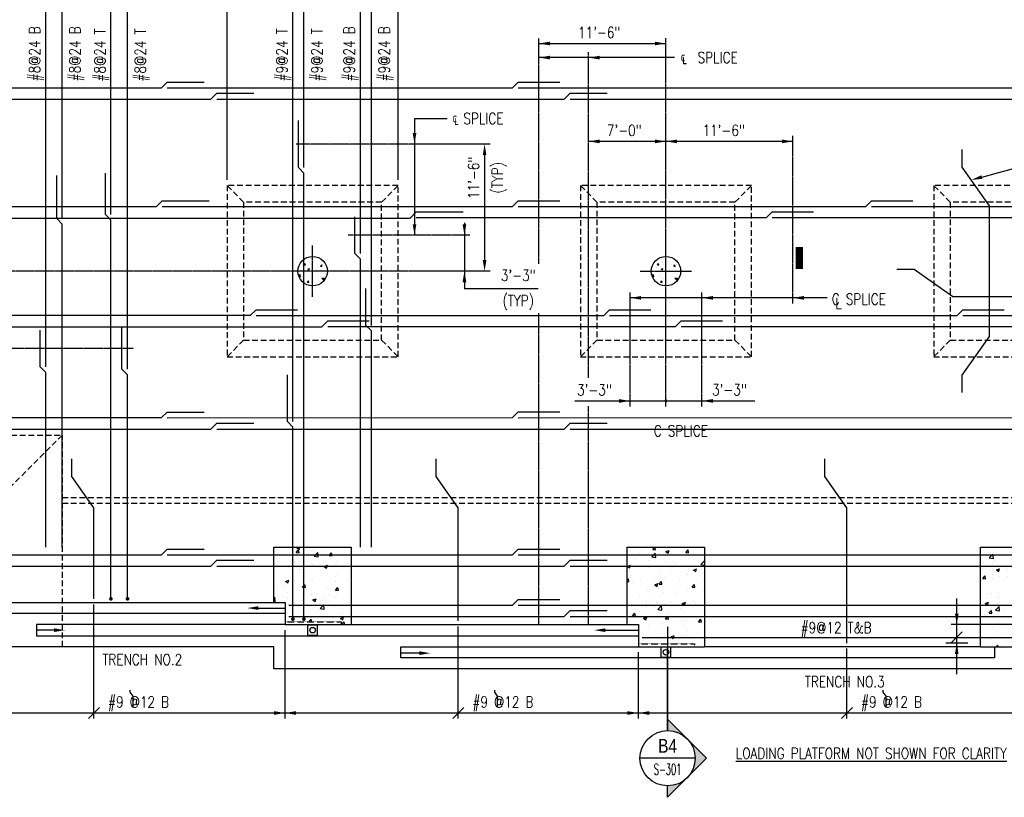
# Model space of a CAD drawing. Header units: inches. Extents: x -9715 to 32893, y -15613 to -1138.
# Tile 48 of 256: x 4110 to 5180, y -8586 to -7742. Entities that reach past the tile are written whole.
import ezdxf
from ezdxf.enums import TextEntityAlignment as Align

# ---------------------------------------------------------------- set-up
doc = ezdxf.new("R2010")
doc.units = ezdxf.units.IN
doc.header["$MEASUREMENT"] = 0
for name, pattern in [('CENTER2', [1.125, 0.75, -0.125, 0.125, -0.125]), ('DASHED', [0.75, 0.5, -0.25]), ('HIDDEN', [0.375, 0.25, -0.125])]:
    doc.linetypes.add(name, pattern=pattern)
doc.layers.get('0').update_dxf_attribs({"color": 252})
for name, color, linetype in [('A-Anno-Symb', 2, 'Continuous'), ('A-Sect-Iden', 2, 'Continuous'), ('S-ANNO-DIMS', 2, 'Continuous'), ('S-ANNO-SYMB', 2, 'Continuous'), ('S-ANNO-TEXT', 2, 'Continuous'), ('S-FNDN', 7, 'Continuous'), ('S-FNDN-FTNG-REBAR', 5, 'Continuous'), ('S-FNDN-PATT', 8, 'Continuous')]:
    doc.layers.add(name, color=color, linetype=linetype)
doc.styles.add('125', font='romans.shx', dxfattribs={"width": 0.8, "height": 2})
doc.styles.add('ROMANS', font='ROMANS.shx', dxfattribs={"width": 0.8})
doc.styles.add('TITTEXTL', font='swiss.ttf', dxfattribs={"width": 0.8})

# ---------------------------------------------------------------- blocks, each defined once
blk = doc.blocks.new('*X677')
at = {"color": 0}
for p, q in [((1581.6, 1563.7), (1582.8, 1565.2)), ((1581.6, 1563.7), (1583.1, 1563.6)), ((1583.1, 1563.6), (1582.8, 1565.2)), ((1584.1, 1570.7), (1584.1, 1570.7)), ((1585.6, 1566.9), (1585.6, 1566.9)), ((1587.5, 1565.9), (1587.5, 1565.9)), ((1588.7, 1564.2), (1588.7, 1564.2)), ((1590.1, 1565.2), (1590.1, 1565.2)), ((1591.9, 1567.7), (1591.9, 1567.7)), ((1599.5, 1562.2), (1600.7, 1563.6)), ((1600.1, 1567.5), (1600.1, 1567.5)), ((1601, 1562), (1600.7, 1563.6)), ((1601.4, 1569), (1601.4, 1569)), ((1602.1, 1563.7), (1602.1, 1563.7)), ((1575.8, 1551.5), (1577.4, 1553.2)), ((1577.7, 1550.8), (1577.5, 1553.2)), ((1579, 1557.1), (1579, 1557.1)), ((1580.6, 1561.4), (1580.6, 1561.4)), ((1585.1, 1554), (1585.1, 1554)), ((1585.3, 1557.9), (1585.3, 1557.9)), ((1585.8, 1559.1), (1587.5, 1559.8)), ((1585.8, 1559.1), (1587, 1558.3)), ((1587, 1558.3), (1587.5, 1559.8)), ((1587.2, 1557.6), (1587.2, 1557.6)), ((1594, 1560.9), (1594, 1560.9)), ((1594.8, 1559.1), (1594.8, 1559.1)), ((1599.5, 1562.2), (1601, 1562)), ((1599.7, 1556.5), (1599.7, 1556.5)), ((1599.8, 1559.2), (1599.8, 1559.2)), ((1576, 1551.1), (1577.7, 1550.8)), ((1578.7, 1548), (1578.7, 1548)), ((1583.7, 1551.5), (1583.7, 1551.5)), ((1585.1, 1544.9), (1586.3, 1546.4)), ((1585.1, 1544.9), (1586.6, 1544.8)), ((1586.6, 1544.8), (1586.3, 1546.4)), ((1586.9, 1549.3), (1586.9, 1549.3)), ((1588.2, 1549.3), (1588.2, 1549.3)), ((1597.1, 1551), (1597.1, 1551)), ((1599.5, 1550.9), (1599.5, 1550.9)), ((1600.7, 1549.1), (1602.5, 1549.8)), ((1600.7, 1549.1), (1602, 1548.2)), ((1602, 1548.2), (1602.5, 1549.8)), ((1602.2, 1547), (1604.1, 1549.1)), ((1602.2, 1547), (1603.3, 1546.9)), ((1604, 1551.3), (1604, 1551.3)), ((1604.2, 1548.1), (1604.1, 1549.1))]:
    blk.add_line(p, q, dxfattribs=at)
blk = doc.blocks.new('*X678')
at = {"color": 0}
for p, q in [((1141.3, 1231.7), (1141.3, 1231.7)), ((1148.9, 1231.6), (1151.3, 1234.5)), ((1148.9, 1231.6), (1151.9, 1231.3)), ((1149.4, 1236.5), (1151.2, 1237.2)), ((1149.4, 1236.5), (1151.9, 1234.8)), ((1151.9, 1231.3), (1151.3, 1234.5)), ((1151.9, 1234.8), (1152.7, 1237.2)), ((1154.9, 1231.4), (1154.9, 1231.4)), ((1167.3, 1235.4), (1167.3, 1235.4)), ((1167.4, 1233), (1167.4, 1233)), ((1168.3, 1227.6), (1172.2, 1231.7)), ((1172.8, 1227), (1172.2, 1231.7)), ((1184.8, 1228.4), (1187.2, 1231.3)), ((1186.3, 1235.5), (1186.3, 1235.5)), ((1187.8, 1228.2), (1187.2, 1231.3)), ((1524, 1234.1), (1524, 1234.1)), ((1535.2, 1226.7), (1539.1, 1230.8)), ((1536.5, 1234.7), (1538.6, 1237.2)), ((1536.5, 1234.7), (1539.4, 1234.4)), ((1539.4, 1234.4), (1538.9, 1237.2)), ((1539.7, 1226), (1539.1, 1230.8)), ((1550.7, 1232.6), (1554.2, 1233.9)), ((1550.7, 1232.6), (1553.1, 1230.9)), ((1553.1, 1230.9), (1554.2, 1233.9)), ((1569.2, 1232), (1569.2, 1232)), ((1572.3, 1231.5), (1574.7, 1234.4)), ((1572.3, 1231.5), (1575.3, 1231.3)), ((1575.3, 1231.3), (1574.7, 1234.4)), ((1588.1, 1234.4), (1588.1, 1234.4)), ((1138.3, 1220.5), (1138.3, 1220.5)), ((1168.3, 1227.6), (1172.8, 1227)), ((1184.8, 1228.4), (1187.8, 1228.2)), ((1192.4, 1222.3), (1192.4, 1222.3)), ((1204.8, 1220), (1204.8, 1220)), ((1521.9, 1230.1), (1521.9, 1230.1)), ((1525.1, 1226.1), (1525.1, 1226.1)), ((1532.5, 1223.4), (1532.5, 1223.4)), ((1535.2, 1226.7), (1539.7, 1226)), ((1548.6, 1229), (1548.6, 1229)), ((1549.3, 1221.2), (1549.3, 1221.2)), ((1556.6, 1230.3), (1556.6, 1230.3)), ((1559.1, 1222.3), (1559.1, 1222.3)), ((1560.7, 1220), (1560.7, 1220)), ((1575, 1224.7), (1575, 1224.7)), ((1575.3, 1227.9), (1575.3, 1227.9)), ((1585.8, 1221.2), (1585.8, 1221.2)), ((1588.6, 1218.4), (1592.5, 1222.5)), ((1589.8, 1225), (1589.8, 1225)), ((1592.7, 1220.7), (1592.5, 1222.5)), ((1140.7, 1215), (1140.7, 1215)), ((1141.7, 1211.7), (1141.7, 1211.7)), ((1152.6, 1213.2), (1152.6, 1213.2)), ((1154.2, 1213.3), (1154.2, 1213.3)), ((1165, 1219.4), (1165, 1219.4)), ((1166.7, 1218.8), (1166.7, 1218.8)), ((1173.2, 1215.8), (1173.2, 1215.8)), ((1179.2, 1216.3), (1182.7, 1217.7)), ((1179.2, 1216.3), (1181.7, 1214.7)), ((1181.7, 1218.2), (1181.7, 1218.2)), ((1181.7, 1214.7), (1182.7, 1217.7)), ((1191.7, 1218.3), (1191.7, 1218.3)), ((1508.7, 1216.5), (1512.1, 1217.8)), ((1508.7, 1216.4), (1511.1, 1214.8)), ((1511.1, 1214.8), (1512.1, 1217.8)), ((1523.4, 1217.5), (1523.4, 1217.5)), ((1531.5, 1215), (1531.5, 1215)), ((1543.5, 1210.6), (1543.5, 1210.6)), ((1556, 1212.2), (1556, 1212.2)), ((1574.9, 1214.7), (1574.9, 1214.7)), ((1580.5, 1212.4), (1584, 1213.8)), ((1580.5, 1212.4), (1583, 1210.8)), ((1583, 1210.8), (1584, 1213.8)), ((1588.6, 1218.4), (1592.7, 1217.8)), ((1137.2, 1200.2), (1140.7, 1201.6)), ((1137.2, 1200.2), (1139.7, 1198.5)), ((1139.7, 1198.5), (1140.7, 1201.6)), ((1164.6, 1202.3), (1164.6, 1202.3)), ((1166.1, 1202.1), (1166.1, 1202.1)), ((1191.6, 1200.2), (1191.6, 1200.2)), ((1191.8, 1205.7), (1191.8, 1205.7)), ((1193.7, 1207.3), (1193.7, 1207.3)), ((1204.1, 1201.9), (1204.1, 1201.9)), ((1508.7, 1201.6), (1509.9, 1203.1)), ((1508.7, 1200.1), (1510.5, 1199.9)), ((1510.5, 1199.9), (1509.9, 1203.1)), ((1511.9, 1206.4), (1511.9, 1206.4)), ((1512, 1204.7), (1512, 1204.7)), ((1514.3, 1199), (1514.3, 1199)), ((1522.8, 1200.8), (1522.8, 1200.8)), ((1538.7, 1203.6), (1538.7, 1203.6)), ((1543.4, 1197.1), (1545.8, 1199.9)), ((1543.5, 1204), (1543.5, 1204)), ((1546.4, 1196.8), (1545.8, 1199.9)), ((1548.7, 1204.6), (1548.7, 1204.6)), ((1565.3, 1202.5), (1565.3, 1202.5)), ((1572.6, 1209), (1572.6, 1209)), ((1574.4, 1208.1), (1574.4, 1208.1)), ((1592, 1201.3), (1592, 1201.3)), ((1128.6, 1195), (1128.6, 1195)), ((1128.6, 1191.9), (1128.6, 1191.9)), ((1135.4, 1197.3), (1135.4, 1197.3)), ((1139.1, 1188.3), (1139.1, 1188.3)), ((1140.1, 1198.4), (1140.1, 1198.4)), ((1141.1, 1193.6), (1141.1, 1193.6)), ((1155.2, 1193.8), (1155.2, 1193.8)), ((1155.8, 1194), (1158.3, 1196.8)), ((1155.8, 1194), (1158.8, 1193.7)), ((1158.8, 1193.7), (1158.3, 1196.8)), ((1160, 1196.1), (1160, 1196.1)), ((1181.9, 1192.7), (1181.9, 1192.7)), ((1191.1, 1189), (1191.1, 1189)), ((1191.7, 1190.8), (1194.1, 1193.7)), ((1191.7, 1190.8), (1194.7, 1190.6)), ((1194.7, 1190.6), (1194.1, 1193.7)), ((1208.6, 1191.6), (1208.6, 1191.6)), ((1530.3, 1190.9), (1530.3, 1190.9)), ((1538.5, 1196.3), (1542, 1197.7)), ((1538.5, 1196.3), (1541, 1194.6)), ((1541, 1194.6), (1542, 1197.7)), ((1542.8, 1192.5), (1542.8, 1192.5)), ((1543.4, 1197.1), (1546.4, 1196.8)), ((1548.1, 1187.9), (1548.1, 1187.9)), ((1561.8, 1195), (1561.8, 1195)), ((1573.8, 1191.4), (1573.8, 1191.4)), ((1579.3, 1193.9), (1581.7, 1196.8)), ((1579.3, 1193.9), (1582.2, 1193.7)), ((1582.2, 1193.7), (1581.7, 1196.8)), ((1591.7, 1191.5), (1591.7, 1191.5)), ((1124.7, 1182.2), (1125.5, 1183)), ((1124.7, 1178.5), (1126, 1178.3)), ((1126, 1178.3), (1125.5, 1183)), ((1139.5, 1181.8), (1139.5, 1181.8)), ((1154.5, 1179.8), (1154.5, 1179.8)), ((1165.5, 1185.5), (1165.5, 1185.5)), ((1165.8, 1187.1), (1165.8, 1187.1)), ((1167, 1180.1), (1170.5, 1181.4)), ((1167, 1180.1), (1169.5, 1178.4)), ((1169.5, 1178.4), (1170.5, 1181.4)), ((1178.4, 1180.5), (1178.4, 1180.5)), ((1183.7, 1184.8), (1183.7, 1184.8)), ((1191, 1182.2), (1191, 1182.2)), ((1192.5, 1186), (1192.5, 1186)), ((1522.2, 1184.2), (1522.2, 1184.2)), ((1528.9, 1178.1), (1528.9, 1178.1)), ((1533.4, 1181.5), (1533.4, 1181.5)), ((1562.6, 1186.5), (1562.6, 1186.5)), ((1568.3, 1176.2), (1571.8, 1177.5)), ((1570.8, 1174.5), (1571.8, 1177.5)), ((1580.2, 1179.4), (1580.2, 1179.4)), ((1145.3, 1168.4), (1145.3, 1168.4)), ((1146.9, 1176.4), (1146.9, 1176.4)), ((1164.9, 1168.9), (1164.9, 1168.9)), ((1172, 1167.3), (1172, 1167.3)), ((1175, 1170.7), (1178.9, 1174.7)), ((1175, 1170.7), (1179.4, 1170)), ((1179.4, 1170), (1178.9, 1174.7)), ((1190.5, 1172.4), (1190.5, 1172.4)), ((1512.8, 1172.5), (1512.8, 1172.5)), ((1517.2, 1171.1), (1517.2, 1171.1)), ((1521.6, 1167.5), (1521.6, 1167.5)), ((1529.7, 1172.8), (1529.7, 1172.8)), ((1539.5, 1171.3), (1539.5, 1171.3)), ((1541.9, 1169.7), (1545.8, 1173.8)), ((1541.9, 1169.7), (1546.3, 1169)), ((1546.3, 1169), (1545.8, 1173.8)), ((1547.5, 1171.3), (1547.5, 1171.3)), ((1548.6, 1175.3), (1548.6, 1175.3)), ((1555.6, 1176.9), (1555.6, 1176.9)), ((1566.2, 1170.2), (1566.2, 1170.2)), ((1568.3, 1176.2), (1570.8, 1174.5)), ((1573.2, 1174.8), (1573.2, 1174.8)), ((1582.3, 1175.8), (1582.3, 1175.8)), ((1138.9, 1165.1), (1138.9, 1165.1)), ((1162.8, 1156.4), (1165.2, 1159.2)), ((1162.8, 1156.4), (1165.8, 1156.1)), ((1165.8, 1156.1), (1165.2, 1159.2)), ((1165.3, 1160.8), (1165.3, 1160.8)), ((1177.8, 1162.4), (1177.8, 1162.4)), ((1189.9, 1155.7), (1189.9, 1155.7)), ((1196.7, 1164.9), (1196.7, 1164.9)), ((1196.9, 1159.9), (1200.4, 1161.3)), ((1196.9, 1159.9), (1199.4, 1158.3)), ((1198.6, 1153.2), (1201.1, 1156.1)), ((1198.7, 1166.2), (1198.7, 1166.2)), ((1199.4, 1158.3), (1200.4, 1161.3)), ((1201.6, 1153.2), (1201.1, 1156.1)), ((1514.5, 1162.6), (1516.9, 1165.5)), ((1514.5, 1162.6), (1517.5, 1162.3)), ((1517.5, 1162.3), (1516.9, 1165.5)), ((1526.3, 1160.1), (1529.8, 1161.4)), ((1526.3, 1160.1), (1528.8, 1158.4)), ((1528.8, 1158.4), (1529.8, 1161.4)), ((1550.3, 1159.5), (1552.7, 1162.3)), ((1550.3, 1159.5), (1553.3, 1159.2)), ((1553.3, 1159.2), (1552.7, 1162.3)), ((1560.5, 1156.7), (1560.5, 1156.7)), ((1567.1, 1159.7), (1567.1, 1159.7)), ((1572.6, 1158.2), (1572.6, 1158.2)), ((1579.6, 1161.4), (1579.6, 1161.4)), ((1586.2, 1156.3), (1588.6, 1159.2)), ((1586.2, 1156.3), (1589.2, 1156.1)), ((1589.2, 1156.1), (1588.6, 1159.2)), ((1589.7, 1161.7), (1589.7, 1161.7)), ((1181.6, 1154.9), (1181.6, 1154.9)), ((1198.6, 1153.2), (1199, 1153.2)), ((1520.9, 1150.9), (1520.9, 1150.9)), ((1531.4, 1151.7), (1531.4, 1151.7)), ((1535.5, 1155.6), (1535.5, 1155.6)), ((1545.7, 1151.5), (1545.7, 1151.5)), ((1546.9, 1154.6), (1546.9, 1154.6)), ((1572.4, 1150.4), (1572.4, 1150.4)), ((1572.5, 1145.7), (1572.5, 1145.7)), ((1522.3, 1135.8), (1522.3, 1135.8)), ((1543.3, 1140.7), (1543.3, 1140.7)), ((1546.3, 1138), (1546.3, 1138)), ((1553.9, 1140), (1553.9, 1140)), ((1556.2, 1139.9), (1559.7, 1141.3)), ((1556.2, 1139.9), (1558.7, 1138.2)), ((1558.7, 1138.2), (1559.7, 1141.3)), ((1566.4, 1141.6), (1566.4, 1141.6)), ((1572, 1141.5), (1572, 1141.5)), ((1585.4, 1144.1), (1585.4, 1144.1))]:
    blk.add_line(p, q, dxfattribs=at)
blk = doc.blocks.new('*X679')
at = {"color": 0}
for p, q in [((1906.6, 1236.5), (1906.6, 1236.5)), ((1959.9, 1234.6), (1962, 1237.2)), ((1959.9, 1234.6), (1962.9, 1234.4)), ((1962.9, 1234.4), (1962.3, 1237.2)), ((1970.9, 1230.9), (1970.9, 1230.9)), ((2278.7, 1235.4), (2278.7, 1235.4)), ((1895.4, 1220.9), (1895.4, 1220.9)), ((1902.1, 1225.7), (1906, 1229.8)), ((1902.1, 1225.7), (1906.6, 1225.1)), ((1906.6, 1225.1), (1906, 1229.8)), ((1907.9, 1222.6), (1907.9, 1222.6)), ((1926.8, 1225.1), (1926.8, 1225.1)), ((1932, 1223.6), (1932, 1223.6)), ((1939.6, 1221.8), (1939.6, 1221.8)), ((1952, 1228.7), (1955.5, 1230)), ((1952, 1228.7), (1954.4, 1227)), ((1954.4, 1227), (1955.5, 1230)), ((1955.5, 1217.5), (1959.4, 1221.5)), ((1957.7, 1227.1), (1957.7, 1227.1)), ((1958.4, 1229.2), (1958.4, 1229.2)), ((1959.9, 1216.8), (1959.4, 1221.5)), ((1968.7, 1226.8), (1968.7, 1226.8)), ((2279, 1224.1), (2279, 1224.1)), ((2281.4, 1228.8), (2284.9, 1230.1)), ((2281.4, 1228.8), (2283.9, 1227.1)), ((2283.9, 1227.1), (2284.9, 1230.1)), ((2288.7, 1222.3), (2288.7, 1222.3)), ((2305.7, 1223), (2305.7, 1223)), ((2309.6, 1221.5), (2309.6, 1221.5)), ((2314.7, 1226), (2314.7, 1226)), ((2318.5, 1223.5), (2318.5, 1223.5)), ((2322.4, 1216.5), (2326.3, 1220.6)), ((2326.9, 1215.8), (2326.3, 1220.6)), ((2328.6, 1224), (2328.6, 1224)), ((2332.4, 1221.9), (2332.4, 1221.9)), ((2340.3, 1229.6), (2340.3, 1229.6)), ((2347.7, 1228.5), (2347.7, 1228.5)), ((2353.2, 1224.8), (2356.7, 1226.1)), ((2353.2, 1224.8), (2355.7, 1223.1)), ((2355.7, 1223.1), (2356.7, 1226.1)), ((2359.1, 1220.7), (2359.1, 1220.7)), ((2360.2, 1228.2), (2360.2, 1228.2)), ((1895.6, 1214.4), (1895.6, 1214.4)), ((1906, 1219.9), (1906, 1219.9)), ((1909.9, 1212.6), (1913.4, 1213.9)), ((1909.9, 1212.6), (1912.4, 1210.9)), ((1910.4, 1216.8), (1910.4, 1216.8)), ((1912.4, 1210.9), (1913.4, 1213.9)), ((1922.3, 1213.2), (1922.3, 1213.2)), ((1945.2, 1209.5), (1945.2, 1209.5)), ((1949, 1212.1), (1949, 1212.1)), ((1951.6, 1210.8), (1951.6, 1210.8)), ((1955.5, 1217.5), (1959.9, 1216.8)), ((1957.1, 1210.5), (1957.1, 1210.5)), ((1957.8, 1211.2), (1957.8, 1211.2)), ((1975.7, 1211), (1975.7, 1211)), ((1976.7, 1213.6), (1976.7, 1213.6)), ((2282.6, 1206.4), (2285.1, 1209.3)), ((2285.6, 1206.1), (2285.1, 1209.3)), ((2289.4, 1218.5), (2289.4, 1218.5)), ((2297.1, 1219.9), (2297.1, 1219.9)), ((2311.2, 1208.7), (2314.7, 1210)), ((2313.7, 1207), (2314.7, 1210)), ((2314.1, 1209.4), (2314.1, 1209.4)), ((2322.4, 1216.5), (2326.9, 1215.8)), ((2330.5, 1212.5), (2330.5, 1212.5)), ((2339.7, 1212.9), (2339.7, 1212.9)), ((2359.5, 1210.1), (2359.5, 1210.1)), ((2359.7, 1217.5), (2359.7, 1217.5)), ((1893.2, 1200.8), (1893.2, 1200.8)), ((1894.7, 1202.9), (1894.7, 1202.9)), ((1895.1, 1203.3), (1897.5, 1206.2)), ((1895.1, 1203.3), (1898.1, 1203)), ((1898.1, 1203), (1897.5, 1206.2)), ((1905.4, 1203.2), (1905.4, 1203.2)), ((1906.1, 1207.6), (1906.1, 1207.6)), ((1913.7, 1205.3), (1913.7, 1205.3)), ((1922.4, 1205.8), (1922.4, 1205.8)), ((1931, 1200.2), (1933.4, 1203)), ((1931, 1200.2), (1933.9, 1199.9)), ((1931.4, 1207), (1931.4, 1207)), ((1932.8, 1206.5), (1932.8, 1206.5)), ((1933.9, 1199.9), (1933.4, 1203)), ((1959.5, 1205.4), (1959.5, 1205.4)), ((1966.8, 1197), (1969.2, 1199.9)), ((1969.8, 1196.8), (1969.2, 1199.9)), ((2282.6, 1206.4), (2285.6, 1206.1)), ((2284, 1200.1), (2284, 1200.1)), ((2288.1, 1205.7), (2288.1, 1205.7)), ((2296.5, 1201.8), (2296.5, 1201.8)), ((2301.3, 1207.5), (2301.3, 1207.5)), ((2311.2, 1208.7), (2313.7, 1207)), ((2315.4, 1204.3), (2315.4, 1204.3)), ((2318.5, 1203.3), (2318.7, 1203.5)), ((2318.5, 1203.3), (2318.7, 1203.2)), ((2318.7, 1203.5), (2320.9, 1206.1)), ((2318.7, 1203.2), (2321.5, 1203)), ((2321.5, 1203), (2320.9, 1206.1)), ((2347, 1208.4), (2347, 1208.4)), ((2354.4, 1200.1), (2356.8, 1203)), ((2354.4, 1200.1), (2357.4, 1199.9)), ((2357.4, 1199.9), (2356.8, 1203)), ((1930.8, 1190.3), (1930.8, 1190.3)), ((1932.1, 1189.8), (1932.1, 1189.8)), ((1939.8, 1192.4), (1943.3, 1193.8)), ((1939.8, 1192.4), (1942.3, 1190.7)), ((1941.5, 1188.3), (1941.5, 1188.3)), ((1942.3, 1190.7), (1943.3, 1193.8)), ((1944.6, 1191.4), (1944.6, 1191.4)), ((1956.5, 1193.9), (1956.5, 1193.9)), ((1963.5, 1193.9), (1963.5, 1193.9)), ((1966.8, 1197), (1969.8, 1196.8)), ((1970.7, 1193.3), (1970.7, 1193.3)), ((2279.8, 1191.9), (2279.8, 1191.9)), ((2287.5, 1189), (2287.5, 1189)), ((2296, 1197.4), (2296, 1197.4)), ((2306.5, 1190.7), (2306.5, 1190.7)), ((2313.4, 1192.8), (2313.4, 1192.8)), ((2320.4, 1190), (2320.4, 1190)), ((2322.6, 1196.3), (2322.6, 1196.3)), ((2333.2, 1189.6), (2333.2, 1189.6)), ((2333.8, 1188.7), (2333.8, 1188.7)), ((2339.1, 1196.3), (2339.1, 1196.3)), ((2341.1, 1188.5), (2344.6, 1189.9)), ((2341.1, 1188.5), (2343.6, 1186.8)), ((2343.6, 1186.8), (2344.6, 1189.9)), ((2346.4, 1190.4), (2346.4, 1190.4)), ((2349.3, 1195.2), (2349.3, 1195.2)), ((2349.6, 1195), (2349.6, 1195)), ((2359.9, 1188.5), (2359.9, 1188.5)), ((1897.8, 1176.3), (1901.3, 1177.6)), ((1900.3, 1174.6), (1901.3, 1177.6)), ((1900.5, 1185.6), (1900.5, 1185.6)), ((1904.8, 1186.6), (1904.8, 1186.6)), ((1912.3, 1187.8), (1912.3, 1187.8)), ((1912.3, 1183.3), (1912.3, 1183.3)), ((1939, 1186.7), (1939, 1186.7)), ((1955.9, 1177.2), (1955.9, 1177.2)), ((1965.7, 1185.6), (1965.7, 1185.6)), ((2283.3, 1182.1), (2283.3, 1182.1)), ((2291.3, 1185), (2291.3, 1185)), ((2302.3, 1184.6), (2302.3, 1184.6)), ((2338.5, 1179.6), (2338.5, 1179.6)), ((1897.8, 1176.3), (1900.3, 1174.6)), ((1902, 1165.7), (1904.4, 1168.6)), ((1904.2, 1169.9), (1904.2, 1169.9)), ((1905, 1165.4), (1904.4, 1168.6)), ((1908.8, 1168.8), (1912.7, 1172.8)), ((1908.8, 1168.8), (1913.2, 1168.1)), ((1913.2, 1168.1), (1912.7, 1172.8)), ((1918.9, 1170.1), (1918.9, 1170.1)), ((1930.2, 1173.7), (1930.2, 1173.7)), ((1931.4, 1171.7), (1931.4, 1171.7)), ((1950.4, 1174.2), (1950.4, 1174.2)), ((1969.6, 1172.3), (1973.1, 1173.6)), ((1969.6, 1172.3), (1972.1, 1170.6)), ((1972.1, 1170.6), (1973.1, 1173.6)), ((2276.7, 1168.9), (2279.6, 1171.9)), ((2276.7, 1167.7), (2280.1, 1167.1)), ((2280.1, 1167.1), (2279.6, 1171.9)), ((2286, 1172), (2286, 1172)), ((2286.9, 1172.4), (2286.9, 1172.4)), ((2289.6, 1168.8), (2292, 1171.7)), ((2289.6, 1168.8), (2292.6, 1168.5)), ((2292.6, 1168.5), (2292, 1171.7)), ((2299.1, 1172.4), (2302.6, 1173.7)), ((2299.1, 1172.4), (2301.6, 1170.7)), ((2301.6, 1170.7), (2302.6, 1173.7)), ((2312.7, 1170.9), (2312.7, 1170.9)), ((2312.8, 1176.1), (2312.8, 1176.1)), ((2320.7, 1169), (2320.7, 1169)), ((2325.4, 1165.6), (2327.9, 1168.5)), ((2328.4, 1165.4), (2327.9, 1168.5)), ((2333.2, 1170.6), (2333.2, 1170.6)), ((2339.4, 1169.8), (2339.4, 1169.8)), ((1902, 1165.7), (1905, 1165.4)), ((1902.6, 1162.3), (1902.6, 1162.3)), ((1927.6, 1156.2), (1931.1, 1157.5)), ((1927.6, 1156.2), (1930.1, 1154.5)), ((1929.3, 1161.1), (1929.3, 1161.1)), ((1929.6, 1157), (1929.6, 1157)), ((1930.1, 1154.5), (1931.1, 1157.5)), ((1937.9, 1162.6), (1940.3, 1165.4)), ((1937.9, 1162.6), (1940.9, 1162.3)), ((1939.4, 1158.4), (1939.4, 1158.4)), ((1940.9, 1162.3), (1940.3, 1165.4)), ((1955.2, 1160.6), (1955.2, 1160.6)), ((1956, 1160), (1956, 1160)), ((1962.1, 1160.5), (1966, 1164.5)), ((1962.1, 1160.5), (1966.6, 1159.8)), ((1966.6, 1159.8), (1966, 1164.5)), ((1968.6, 1163.4), (1968.6, 1163.4)), ((1968.8, 1158.6), (1968.8, 1158.6)), ((1973.8, 1159.4), (1976.2, 1162.3)), ((1973.8, 1159.4), (1976.7, 1159.2)), ((1976.7, 1159.4), (1976.2, 1162.3)), ((2289.1, 1164.8), (2289.1, 1164.8)), ((2312.2, 1159.5), (2312.2, 1159.5)), ((2318.4, 1160.2), (2318.4, 1160.2)), ((2325.4, 1165.6), (2328.4, 1165.4)), ((2329, 1159.5), (2332.9, 1163.6)), ((2329, 1159.5), (2333.5, 1158.9)), ((2333.5, 1158.8), (2332.9, 1163.6)), ((2337.9, 1163), (2337.9, 1163)), ((2347.5, 1165.2), (2347.5, 1165.2)), ((1903.6, 1153.3), (1903.6, 1153.3)), ((1905.8, 1150.3), (1905.8, 1150.3)), ((1910.3, 1153.4), (1910.3, 1153.4)), ((1913.1, 1155.6), (1913.1, 1155.6)), ((1918.3, 1152), (1918.3, 1152)), ((1937.2, 1154.5), (1937.2, 1154.5)), ((1939.8, 1154.4), (1939.8, 1154.4)), ((1951.4, 1147.5), (1951.4, 1147.5)), ((1966.5, 1153.3), (1966.5, 1153.3)), ((2286.3, 1155.7), (2286.3, 1155.7)), ((2289.2, 1155.2), (2289.2, 1155.2)), ((2331.3, 1153.2), (2332.4, 1153.6)), ((2332.3, 1153.2), (2332.4, 1153.6)), ((2339, 1153.4), (2339, 1153.4)), ((1893.1, 1137.5), (1893.1, 1137.5)), ((1903, 1136.7), (1903, 1136.7)), ((1919.3, 1135.7), (1919.3, 1135.7)), ((1922.3, 1142.5), (1922.3, 1142.5)), ((1924.1, 1134.8), (1924.1, 1134.8)), ((1929, 1140.4), (1929, 1140.4)), ((1946, 1134.6), (1946, 1134.6)), ((1954.6, 1143.9), (1954.6, 1143.9)), ((1955.7, 1138.9), (1955.7, 1138.9)), ((1957.5, 1136), (1961, 1137.4)), ((1957.5, 1136), (1960, 1134.4)), ((1960, 1134.4), (1961, 1137.4)), ((1905.1, 1132.3), (1905.1, 1132.3)), ((1909.9, 1129.2), (1911.4, 1131)), ((1911.7, 1129.2), (1911.4, 1131))]:
    blk.add_line(p, q, dxfattribs=at)
blk = doc.blocks.new('NAVFAC_Anno_Arrow_A1')
at = {"linetype": 'ByBlock', "lineweight": -2}
h = blk.add_hatch(color=0, dxfattribs=at)
h.paths.add_polyline_path([(-1.768, 1.768), (-3.536, 0), (-2.5, 0, -0.198912)])
h.paths.add_polyline_path([(0, 3.536), (-1.768, 1.768, -0.414214), (1.768, 1.768)])
h.paths.add_polyline_path([(2.373, 1.162), (2.245, 1.1, -0.114349), (2.5, 0), (3.536, 0)])
h.paths.add_polyline_path([(1.768, 1.768, -0.082683), (2.245, 1.1), (2.373, 1.162)])
at = {"color": 0, "linetype": 'ByBlock', "lineweight": -2}
blk.add_lwpolyline([(-2.5, 0), (-3.536, 0), (0, 3.536), (3.536, 0), (2.5, 0)], dxfattribs=at)
blk = doc.blocks.new('Anno_Section_A2')
at = {"color": 0, "linetype": 'ByBlock', "lineweight": -2}
blk.add_line((2.5, 0), (-2.5, 0), dxfattribs=at)
blk.add_circle((0, 0), 2.5, dxfattribs=at)
at = {"color": 0, "linetype": 'ByBlock', "lineweight": -2, "style": 'ROMANS', "width": 0.8}
blk.add_attdef('NUMBER', text='', height=1, dxfattribs=at).set_placement((0, 0.5), align=Align.CENTER)
blk.add_attdef('SHEET', text='', height=0.75, dxfattribs=at).set_placement((0, -0.5), align=Align.TOP_CENTER)

msp = doc.modelspace()

# ---------------------------------------------------------------- linework, layer by layer
msp.add_line((4814.4042, -8513.87325), (4814.4042, -8422.80747))
at = {"layer": 'A-Anno-Symb'}
msp.add_lwpolyline([(4814.4042, -8401.05935), (4814.4042, -8513.87325)], dxfattribs=at)
at = {"layer": 'A-Sect-Iden'}
msp.add_lwpolyline([(4957.67477, -7988.44505, 8, 8, 0), (4957.67477, -8012.44505, 0, 0, 0), (4882.59391, -8012.44505, 0, 0, 0)], format="xyseb", dxfattribs=at)
at = {"layer": 'S-ANNO-DIMS'}
for p, q in [((4335.60844, -7915.7539), (4335.60844, -7600.97521)), ((4521.60844, -7915.7539), (4521.60844, -7600.97521)), ((4950.60844, -7873.81485), (4728.60844, -7873.81485)), ((4615.50163, -7888.7539), (4615.50163, -8002.7539)), ((4593.60844, -7962.46697), (4593.60844, -8033.89612)), ((4673.61534, -8033.89612), (4593.60844, -8033.89612)), ((4713.63036, -8155.7539), (4909.34771, -8155.7539)), ((4190.89574, -8500.7539), (4190.89574, -8376.7539)), ((4398.60844, -8500.7539), (4398.60844, -8404.7539)), ((4586.93577, -8500.7539), (4586.93577, -8400.7539)), ((4782.60844, -8500.7539), (4782.60844, -8428.7539)), ((5009.25685, -8500.7539), (5009.25685, -8424.7539)), ((5994.60844, -8494.7539), (4016.60844, -8494.7539)), ((4196.89574, -8488.7539), (4184.89574, -8500.7539)), ((4592.93577, -8488.7539), (4580.93577, -8500.7539)), ((5015.25685, -8488.7539), (5003.25685, -8500.7539))]:
    msp.add_line(p, q, dxfattribs=at)
at = {"layer": 'S-ANNO-DIMS', "color": 1, "linetype": 'CENTER2'}
for p, q in [((4674.60844, -8006.86737), (4674.60844, -7761.53632)), ((4812.60844, -8161.7539), (4812.60844, -7761.52022)), ((4728.60844, -8130.57603), (4728.60844, -7776.78987)), ((4950.60844, -8049.78905), (4950.60844, -7867.81485)), ((4621.50163, -7876.7539), (4410.82629, -7876.7539)), ((4599.60844, -7975.7539), (4467.37687, -7975.7539)), ((4621.50163, -8014.7539), (3938.60844, -8014.7539)), ((4773.60844, -8161.7539), (4773.60844, -8037.78905)), ((4851.60844, -8161.7539), (4851.60844, -8037.78905)), ((4674.60844, -8398.7539), (4674.60844, -8060.58297)), ((4233.39258, -8098.7539), (3938.60844, -8098.7539)), ((4728.60844, -8398.7539), (4728.60844, -8161.5032))]:
    msp.add_line(p, q, dxfattribs=at)
at = {"layer": 'S-ANNO-DIMS'}
for points in [[(4674.60844, -7767.53632), (4812.60844, -7767.52022)], [(4233.46088, -8488.7539), (4233.46088, -8476.37252), (4230.46088, -8472.13547), (4230.46088, -8469.76047)], [(4629.50091, -8488.7539), (4629.50091, -8476.37252), (4626.50091, -8472.13547), (4626.50091, -8469.76047)], [(5051.82199, -8488.7539), (5051.82199, -8476.37252), (5048.82199, -8472.13547), (5048.82199, -8469.76047)]]:
    msp.add_lwpolyline(points, dxfattribs=at)
msp.add_lwpolyline([(4811.60844, -8155.7539, 1), (4813.60844, -8155.7539, 1)], format="xyb", close=True, dxfattribs=at)
for points in [[(4686.60844, -7765.52022), (4686.60844, -7769.52022), (4674.60844, -7767.52022)], [(4800.60844, -7769.52022), (4800.60844, -7765.52022), (4812.60844, -7767.52022)], [(4740.60844, -7871.81485), (4740.60844, -7875.81485), (4728.60844, -7873.81485)], [(4800.60844, -7875.81485), (4800.60844, -7871.81485), (4812.60844, -7873.81485)], [(4824.60844, -7871.81485), (4824.60844, -7875.81485), (4812.60844, -7873.81485)], [(4938.60844, -7875.81485), (4938.60844, -7871.81485), (4950.60844, -7873.81485)], [(4613.50163, -7888.7539), (4617.50163, -7888.7539), (4615.50163, -7876.7539)], [(4591.60844, -7963.7539), (4595.60844, -7963.7539), (4593.60844, -7975.7539)], [(4613.50163, -8002.7539), (4617.50163, -8002.7539), (4615.50163, -8014.7539)], [(4591.60844, -8026.7539), (4595.60844, -8026.7539), (4593.60844, -8014.7539)], [(4761.60844, -8153.7539), (4761.60844, -8157.7539), (4773.60844, -8155.7539)], [(4863.60844, -8153.7539), (4863.60844, -8157.7539), (4851.60844, -8155.7539)], [(4386.60844, -8492.7539), (4386.60844, -8496.7539), (4398.60844, -8494.7539)], [(4410.60844, -8492.7539), (4410.60844, -8496.7539), (4398.60844, -8494.7539)], [(4770.60844, -8492.7539), (4770.60844, -8496.7539), (4782.60844, -8494.7539)], [(4794.60844, -8492.7539), (4794.60844, -8496.7539), (4782.60844, -8494.7539)]]:
    msp.add_solid(points, dxfattribs=at)
at = {"layer": 'S-ANNO-TEXT'}
for p, q in [((4821.79112, -7782.78987), (4674.60844, -7782.78987)), ((4539.35386, -7848.99227), (4539.35386, -7975.7539)), ((4539.35386, -7848.99227), (4575.00912, -7848.99227)), ((5156.01866, -7912.52936), (5260.98468, -7883.93506)), ((4987.71428, -8043.78905), (4773.60844, -8043.78905)), ((5128.68108, -8452.6785), (5128.68108, -8370.31491)), ((5220.64665, -8398.7539), (5122.68108, -8398.7539)), ((5134.68108, -8406.5845), (5122.68108, -8418.5845)), ((5140.68108, -8418.7539), (5116.68108, -8418.7539))]:
    msp.add_line(p, q, dxfattribs=at)
for points in [[(4686.60844, -7780.77376), (4686.60844, -7784.77376), (4674.60844, -7782.77376)], [(4740.60844, -7784.78987), (4740.60844, -7780.78987), (4728.60844, -7782.78987)], [(4541.35386, -7864.7539), (4537.35386, -7864.7539), (4539.35386, -7876.7539)], [(5156.54433, -7914.45904), (5155.49299, -7910.59968), (5144.44058, -7915.6834)], [(4541.35386, -7963.7539), (4537.35386, -7963.7539), (4539.35386, -7975.7539)], [(4785.60844, -8045.78905), (4785.60844, -8041.78905), (4773.60844, -8043.78905)], [(4863.60844, -8045.78905), (4863.60844, -8041.78905), (4851.60844, -8043.78905)], [(4962.60844, -8045.78905), (4962.60844, -8041.78905), (4950.60844, -8043.78905)], [(5130.68108, -8386.7539), (5126.68108, -8386.7539), (5128.68108, -8398.7539)], [(5130.68108, -8430.7539), (5126.68108, -8430.7539), (5128.68108, -8418.7539)]]:
    msp.add_solid(points, dxfattribs=at)
at = {"layer": 'S-FNDN', "color": 2, "linetype": 'HIDDEN', "ltscale": 25}
for p, q in [((4353.60844, -7939.7539), (4335.60844, -7921.7539)), ((4503.60844, -7939.7539), (4521.60844, -7921.7539)), ((4737.60844, -7939.7539), (4719.60844, -7921.7539)), ((4887.60844, -7939.7539), (4905.60844, -7921.7539)), ((5121.60844, -7939.7539), (5103.60844, -7921.7539)), ((4353.60844, -8089.7539), (4335.60844, -8107.7539)), ((4503.60844, -8089.7539), (4521.60844, -8107.7539)), ((4737.60844, -8089.7539), (4719.60844, -8107.7539)), ((4887.60844, -8089.7539), (4905.60844, -8107.7539)), ((5121.60844, -8089.7539), (5103.60844, -8107.7539)), ((4016.60844, -8192.7539), (4156.60844, -8192.7539)), ((4156.60844, -8192.7539), (4088.60844, -8260.7539)), ((4156.60844, -8422.7539), (4156.60844, -8192.7539)), ((4156.49127, -8260.7539), (5852.60844, -8260.7539)), ((4156.49127, -8266.7539), (5852.60844, -8266.7539))]:
    msp.add_line(p, q, dxfattribs=at)
at = {"layer": 'S-FNDN', "color": 1, "linetype": 'CENTER2'}
for p, q in [((4428.60844, -8042.7539), (4428.60844, -7986.7539)), ((4784.60844, -8014.7539), (4840.60844, -8014.7539))]:
    msp.add_line(p, q, dxfattribs=at)
at = {"layer": 'S-FNDN', "color": 3}
for p, q in [((5154.60844, -8314.7539), (5238.60844, -8314.7539)), ((4086.60844, -8374.7539), (4386.60844, -8374.7539)), ((4398.60844, -8386.7539), (3748.60844, -8386.7539)), ((4128.60844, -8398.7539), (4128.60844, -8410.7539)), ((4386.60844, -8422.7539), (4016.60844, -8422.7539)), ((4386.60844, -8446.7539), (4386.60844, -8422.7539)), ((4524.60844, -8434.7539), (4524.60844, -8422.7539)), ((4524.60844, -8422.7539), (4782.60844, -8422.7539)), ((5154.60844, -8422.7539), (5226.60844, -8422.7539)), ((5169.60844, -8422.7539), (5169.60844, -8434.7539)), ((5169.60844, -8434.7539), (4524.60844, -8434.7539)), ((5622.60844, -8446.7539), (4386.60844, -8446.7539))]:
    msp.add_line(p, q, dxfattribs=at)
at = {"layer": 'S-FNDN'}
msp.add_line((4770.60844, -8371.13411), (4770.60844, -8371.13411), dxfattribs=at)
at = {"layer": 'S-FNDN', "color": 2, "linetype": 'HIDDEN', "ltscale": 25}
for points in [[(4335.60844, -8107.7539), (4521.60844, -8107.7539), (4521.60844, -7921.7539), (4335.60844, -7921.7539)], [(4719.60844, -8107.7539), (4905.60844, -8107.7539), (4905.60844, -7921.7539), (4719.60844, -7921.7539)], [(5103.60844, -8107.7539), (5289.60844, -8107.7539), (5289.60844, -7921.7539), (5103.60844, -7921.7539)], [(4353.60844, -8089.7539), (4503.60844, -8089.7539), (4503.60844, -7939.7539), (4353.60844, -7939.7539)], [(4737.60844, -8089.7539), (4887.60844, -8089.7539), (4887.60844, -7939.7539), (4737.60844, -7939.7539)], [(5121.60844, -8089.7539), (5271.60844, -8089.7539), (5271.60844, -7939.7539), (5121.60844, -7939.7539)]]:
    msp.add_lwpolyline(points, close=True, dxfattribs=at)
at = {"layer": 'S-FNDN', "color": 3}
for points in [[(4386.60844, -8314.7539), (4470.60844, -8314.7539)], [(4386.60844, -8374.7539), (4386.60844, -8314.7539)], [(4470.60844, -8314.7539), (4470.60844, -8398.7539)], [(4770.60844, -8314.7539), (4854.60844, -8314.7539)], [(4770.60844, -8398.7539), (4770.60844, -8314.7539)], [(4854.60844, -8314.7539), (4854.60844, -8422.7539)], [(5154.60844, -8422.7539), (5154.60844, -8314.7539)], [(4386.60844, -8374.7539), (4398.60844, -8374.7539), (4398.60844, -8398.7539)], [(4398.60844, -8398.7539), (4128.60844, -8398.7539)], [(4398.60844, -8398.7539), (4470.60844, -8398.7539)], [(4470.60844, -8398.7539), (4770.60844, -8398.7539)], [(4770.60844, -8398.7539), (4782.60844, -8398.7539), (4782.60844, -8422.7539)], [(4128.60844, -8410.7539), (4782.60844, -8410.7539)], [(4782.60844, -8422.7539), (4854.60844, -8422.7539)], [(5154.60844, -8422.7539), (4854.60844, -8422.7539)]]:
    msp.add_lwpolyline(points, dxfattribs=at)
at = {"layer": 'S-FNDN', "color": 2}
for points in [[(4369.60844, -8380.7539), (4398.60844, -8380.7539)], [(4746.60844, -8404.7539), (4782.60844, -8404.7539)], [(4544.60844, -8429.7539), (4524.60844, -8429.7539)]]:
    msp.add_lwpolyline(points, dxfattribs=at)
at = {"layer": 'S-FNDN', "color": 2, "linetype": 'HIDDEN'}
for points in [[(4398.60844, -8395.7539), (4459.60844, -8395.7539), (4459.60844, -8398.7539)], [(4782.60844, -8419.7539), (4843.60844, -8419.7539), (4843.60844, -8422.7539)]]:
    msp.add_lwpolyline(points, dxfattribs=at)
at = {"layer": 'S-FNDN', "color": 2}
for points in [[(4423.20844, -8410.1539), (4434.00844, -8410.1539), (4434.00844, -8399.3539), (4423.20844, -8399.3539)], [(4807.20844, -8434.1539), (4818.00844, -8434.1539), (4818.00844, -8423.3539), (4807.20844, -8423.3539)]]:
    msp.add_lwpolyline(points, close=True, dxfattribs=at)
at = {"layer": 'S-FNDN', "color": 2, "linetype": 'DASHED'}
msp.add_lwpolyline([(4147.60844, -8404.7539), (4128.60844, -8404.7539)], dxfattribs=at)
at = {"layer": 'S-FNDN', "color": 3}
for centre in [(4428.60844, -8014.7539), (4812.60844, -8014.7539)]:
    msp.add_circle(centre, 16, dxfattribs=at)
at = {"layer": 'S-FNDN', "color": 2}
for centre in [(4428.60844, -8404.7539), (4812.60844, -8428.7539)]:
    msp.add_circle(centre, 3, dxfattribs=at)
for points in [[(4369.60844, -8382.7539), (4369.60844, -8378.7539), (4357.60844, -8380.7539)], [(4746.60844, -8406.7539), (4746.60844, -8402.7539), (4734.60844, -8404.7539)], [(4544.60844, -8427.7539), (4544.60844, -8431.7539), (4556.60844, -8429.7539)]]:
    msp.add_solid(points, dxfattribs=at)
at = {"layer": 'S-FNDN', "color": 2, "linetype": 'DASHED'}
msp.add_solid([(4147.60844, -8402.7539), (4147.60844, -8406.7539), (4159.60844, -8404.7539)], dxfattribs=at)
at = {"layer": 'S-FNDN-FTNG-REBAR', "color": 5}
for p, q in [((4138.49127, -8118.7539), (4138.49127, -7682.97521)), ((4156.49127, -7957.7539), (4156.49127, -7682.97521)), ((4209.39258, -7953.2539), (4209.39258, -7682.97521)), ((4227.39258, -8121.2539), (4227.39258, -7682.97521)), ((4407.1894, -8178.2539), (4407.1894, -7682.97521)), ((4419.1894, -7902.2539), (4419.1894, -7682.97521)), ((4480.49962, -7995.7539), (4480.49962, -7682.97521)), ((4492.49962, -8073.7539), (4492.49962, -7682.97521))]:
    msp.add_line(p, q, dxfattribs=at)
for points in [[(4020.60844, -7815.4678), (4264.52616, -7815.4678), (4270.60844, -7809.38551), (4310.60844, -7809.38551)], [(4270.60844, -7815.53866), (4645.95529, -7815.49485), (4652.10844, -7809.3417), (4697.10844, -7809.3417)], [(4652.10844, -7815.56486), (5251.95529, -7815.49485), (5258.10844, -7809.3417), (5303.10844, -7809.3417)], [(4020.60844, -7827.96011), (4317.99003, -7827.96011), (4324.60844, -7821.3417), (4364.60844, -7821.3417)], [(4324.60844, -7827.96011), (4701.99003, -7827.96011), (4708.60844, -7821.3417), (4748.60844, -7821.3417)], [(4708.60844, -7827.96011), (5307.99003, -7827.96011), (5314.60844, -7821.3417), (5354.60844, -7821.3417)], [(4419.1894, -8392.71098), (4419.1894, -7908.2539), (4413.1894, -7902.2539), (4413.1894, -7851.2539)], [(5134.57794, -8146.7539), (5134.57794, -8127.7539), (5164.31561, -8085.7539), (5164.31561, -7943.7539), (5134.57794, -7901.7539), (5134.57794, -7882.7539)], [(4156.49127, -8314.7539), (4156.49127, -7963.7539), (4150.49127, -7957.7539), (4150.49127, -7910.7539)], [(4209.39258, -8370.7539), (4209.39258, -7959.2539), (4203.39258, -7953.2539), (4203.39258, -7908.2539)], [(4020.60844, -7944.60764), (4259.02616, -7944.60764), (4265.10844, -7938.52536), (4316.10844, -7938.52536)], [(4265.10844, -7944.6785), (4645.95529, -7944.63469), (4652.10844, -7938.48155), (4697.10844, -7938.48155)], [(4652.10844, -7944.67816), (5029.95529, -7944.63469), (5036.10844, -7938.48155), (5081.10844, -7938.48155)], [(5036.10844, -7944.67816), (5413.95529, -7944.63469), (5420.10844, -7938.48155), (5465.10844, -7938.48155)], [(4020.60844, -7957.09996), (4534.49003, -7957.09996), (4541.10844, -7950.48155), (4592.10844, -7950.48155)], [(4541.10844, -7956.63469), (4921.95529, -7956.63469), (4928.10844, -7950.48155), (4973.10844, -7950.48155)], [(4928.10844, -7956.63469), (5305.95529, -7956.63469), (5312.10844, -7950.48155), (5357.10844, -7950.48155)], [(4480.49962, -8314.7539), (4480.49962, -8001.7539), (4474.49962, -7995.7539), (4474.49962, -7955.7539)], [(5327.53753, -8012.97905), (5308.53753, -8012.97905), (5266.53753, -8042.71671), (5124.53753, -8042.71671), (5082.53753, -8012.97905), (5063.53753, -8012.97905)], [(4492.49962, -8314.7539), (4492.49962, -8079.7539), (4486.49962, -8073.7539), (4486.49962, -8033.7539)], [(4020.60844, -8062.7421), (4361.02616, -8062.7421), (4367.10844, -8056.65981), (4412.10844, -8056.65981)], [(4367.10844, -8062.81296), (4744.95529, -8062.76915), (4751.10844, -8056.616), (4796.10844, -8056.616)], [(4751.10844, -8062.81296), (5128.95529, -8062.76915), (5135.10844, -8056.616), (5180.10844, -8056.616)], [(5135.10844, -8062.81296), (5512.95529, -8062.76915), (5519.10844, -8056.616), (5564.10844, -8056.616)], [(4020.60844, -8075.23441), (4438.49003, -8075.23441), (4445.10844, -8068.616), (4490.10844, -8068.616)], [(4445.10844, -8074.76915), (4822.95529, -8074.76915), (4829.10844, -8068.616), (4874.10844, -8068.616)], [(4829.10844, -8074.76915), (5206.95529, -8074.76915), (5213.10844, -8068.616), (5258.10844, -8068.616)], [(4138.49127, -8314.7539), (4138.49127, -8124.7539), (4132.49127, -8118.7539), (4132.49127, -8078.7539)], [(4227.39258, -8370.7539), (4227.39258, -8127.2539), (4221.39258, -8121.2539), (4221.39258, -8076.2539)], [(4407.1894, -8392.71098), (4407.1894, -8184.2539), (4401.1894, -8178.2539), (4401.1894, -8127.2539)], [(4020.60844, -8173.86015), (4264.52616, -8173.86015), (4270.60844, -8167.77787), (4310.60844, -8167.77787)], [(4270.60844, -8173.93101), (4645.95529, -8173.8872), (4652.10844, -8167.73405), (4697.10844, -8167.73405)], [(4652.10844, -8173.95722), (5251.95529, -8173.8872), (5258.10844, -8167.73405), (5303.10844, -8167.73405)], [(4020.60844, -8186.35247), (4317.99003, -8186.35247), (4324.60844, -8179.73405), (4364.60844, -8179.73405)], [(4324.60844, -8186.35247), (4701.99003, -8186.35247), (4708.60844, -8179.73405), (4748.60844, -8179.73405)], [(4708.60844, -8186.35247), (5307.99003, -8186.35247), (5314.60844, -8179.73405), (5354.60844, -8179.73405)], [(4190.89574, -8370.7539), (4190.89574, -8271.70281), (4166.89574, -8237.80641), (4166.89574, -8218.80641)], [(4586.93577, -8394.7539), (4586.93577, -8271.70281), (4562.93577, -8237.80641), (4562.93577, -8218.80641)], [(5009.25685, -8418.7539), (5009.25685, -8271.70281), (4985.25685, -8237.80641), (4985.25685, -8218.80641)], [(4020.60844, -8322.78309), (4264.52616, -8322.78309), (4270.60844, -8316.7008), (4310.60844, -8316.7008)], [(4270.60844, -8322.85395), (4645.95529, -8322.81014), (4652.10844, -8316.65699), (4697.10844, -8316.65699)], [(4652.10844, -8322.88015), (5251.95529, -8322.81014), (5258.10844, -8316.65699), (5303.10844, -8316.65699)], [(4020.60844, -8335.2754), (4317.99003, -8335.2754), (4324.60844, -8328.65699), (4364.60844, -8328.65699)], [(4324.60844, -8335.2754), (4701.99003, -8335.2754), (4708.60844, -8328.65699), (4748.60844, -8328.65699)], [(4708.60844, -8335.2754), (5307.99003, -8335.2754), (5314.60844, -8328.65699), (5354.60844, -8328.65699)], [(4402.60844, -8377.47155), (4645.95529, -8377.44315), (4652.10844, -8371.29), (4697.10844, -8371.29)], [(4652.10844, -8377.51316), (5251.95529, -8377.44315), (5258.10844, -8371.29), (5303.10844, -8371.29)], [(4402.60844, -8389.90841), (4701.99003, -8389.90841), (4708.60844, -8383.29), (4748.60844, -8383.29)], [(4708.60844, -8389.90841), (5307.99003, -8389.90841), (5314.60844, -8383.29), (5354.60844, -8383.29)], [(4786.60844, -8412.62443), (5222.60844, -8412.57354)]]:
    msp.add_lwpolyline(points, dxfattribs=at)
at = {"layer": 'S-FNDN-FTNG-REBAR', "color": 5, "const_width": 2}
for points in [[(4208.39258, -8370.7539, 1), (4210.39258, -8370.7539, 1)], [(4226.39258, -8370.7539, 1), (4228.39258, -8370.7539, 1)], [(4406.1894, -8392.71098, 1), (4408.1894, -8392.71098, 1)], [(4418.1894, -8392.71098, 1), (4420.1894, -8392.71098, 1)]]:
    msp.add_lwpolyline(points, format="xyb", close=True, dxfattribs=at)

# ---------------------------------------------------------------- block references
at = {"layer": 'A-Anno-Symb', "xscale": 12, "yscale": 12, "zscale": 12, "rotation": 270}
msp.add_blockref('NAVFAC_Anno_Arrow_A1', (4814.4042, -8543.87325), dxfattribs=at)
at = {"layer": 'S-ANNO-SYMB'}
ref = msp.add_blockref('Anno_Section_A2', (4814.4042, -8543.87325), dxfattribs=dict(at, xscale=12, yscale=12, zscale=11.99999999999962))
ref.add_attrib('NUMBER', 'B4', dxfattribs={"layer": '0', "color": 0, "linetype": 'ByBlock', "lineweight": -2, "height": 15, "style": 'TITTEXTL', "width": 0.796875}).set_placement((4814.4042, -8537.87325, 250), align=Align.CENTER)
ref.add_attrib('SHEET', 'S-301', dxfattribs={"layer": '0', "color": 0, "linetype": 'ByBlock', "lineweight": -2, "height": 12, "style": 'ROMANS', "width": 0.55}).set_placement((4814.4042, -8549.87325, 250), align=Align.TOP_CENTER)
at = {"layer": 'S-FNDN-PATT', "color": 1}
for name, p in [('*X677', (2837.74727, -9571.66963)), ('*X677', (3221.74727, -9571.66963)), ('*X678', (3261.91403, -9551.94072)), ('*X679', (3261.91403, -9551.94072))]:
    msp.add_blockref(name, p, dxfattribs=at)

# ---------------------------------------------------------------- texts
at = {"layer": 'S-ANNO-DIMS', "style": '125', "width": 0.8}
for s, p in [('11\'-6"', (4717.09371, -7761.5262)), ('7\'-0"', (4748.41313, -7867.82083)), ('11\'-6"', (4852.40082, -7867.82083)), ('3\'-3"', (4716.02299, -8149.7539)), ('3\'-3"', (4862.74359, -8149.71117)), ('#9 @12 B', (4206.31995, -8488.7539)), ('#9 @12 B', (4602.35999, -8488.7539)), ('#9 @12 B', (5024.68106, -8488.7539))]:
    msp.add_text(s, height=12, dxfattribs=at).set_placement(p)
msp.add_text('11\'-6"', height=12, rotation=90, dxfattribs=at).set_placement((4603.50163, -7913.37782), align=Align.MIDDLE_CENTER)
msp.add_text('(TYP)', height=12, rotation=90, dxfattribs=at).set_placement((4630.20382, -7913.37782), align=Align.MIDDLE)
for s, p in [('3\'-3"', (4652.0957, -8019.42967)), ('(TYP)', (4652.0957, -8047.62427))]:
    msp.add_text(s, height=12, dxfattribs=at).set_placement(p, align=Align.MIDDLE)
at = {"layer": 'S-ANNO-TEXT', "style": '125', "width": 0.8}
for s, p in [('#8@24 B', (4132.49127, -7808.57368)), ('#8@24 B', (4176.32112, -7808.57368)), ('#8@24 T', (4203.49841, -7808.74933)), ('#8@24 T', (4247.32826, -7808.74933)), ('#9@24 T', (4401.1894, -7808.57368)), ('#9@24 T', (4439.20926, -7808.57368)), ('#9@24 B', (4474.34154, -7808.57368)), ('#9@24 B', (4512.3614, -7808.57368))]:
    msp.add_text(s, height=12, rotation=90, dxfattribs=at).set_placement(p)
for s, p in [('℄  SPLICE', (4828.76691, -7788.77908)), ('℄ SPLICE', (4580.7346, -7854.97628)), ('C SPLICE', (4992.89423, -8051.1929)), ('L', (4996.85621, -8055.62175)), ('C SPLICE', (4799.45597, -8194.29092)), ('TRENCH NO.2', (4200.04465, -8442.6694)), ('TRENCH NO.3', (4963.60844, -8466.81853))]:
    msp.add_text(s, height=12, dxfattribs=at).set_placement(p)
msp.add_text('#9@12 T&B', height=12, dxfattribs=at).set_placement((4997.53148, -8408.09624), align=Align.CENTER)
at = {"layer": 'S-ANNO-TEXT', "insert": (4888.52659, -8532.55658), "char_height": 12, "width": 361.6008427, "attachment_point": 1, "style": '125'}
msp.add_mtext('{\\LLOADING PLATFORM NOT SHOWN FOR CLARITY}', dxfattribs=at)

doc.saveas('drawing.dxf')
